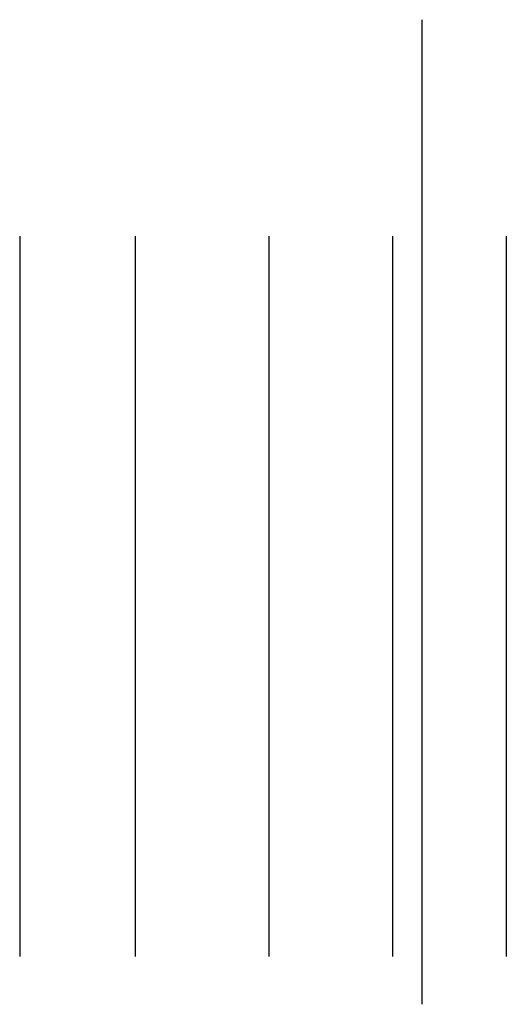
# Model space of a CAD drawing. Header units: metres. Extents: x 149234 to 159511, y 484155 to 486733.
# Tile 41 of 92: x 159114 to 159144, y 484488 to 484548. Entities that reach past the tile are written whole.
import ezdxf

# ---------------------------------------------------------------- set-up
doc = ezdxf.new("R2010")
doc.units = ezdxf.units.M
doc.layers.add('N-WE-GR-BOOM-1e-SD', color=90, linetype='Continuous', lineweight=25)

msp = doc.modelspace()

# ---------------------------------------------------------------- linework, layer by layer
at = {"layer": 'N-WE-GR-BOOM-1e-SD'}
for p, q in [((159138.977, 484548.234), (159138.977, 484487.763)), ((159114.277, 484534.947), (159114.277, 484490.689)), ((159121.377, 484534.947), (159121.377, 484490.689)), ((159129.577, 484534.947), (159129.577, 484490.689)), ((159137.177, 484534.947), (159137.177, 484490.689)), ((159144.177, 484534.947), (159144.177, 484490.689))]:
    msp.add_line(p, q, dxfattribs=at)

doc.saveas('drawing.dxf')
